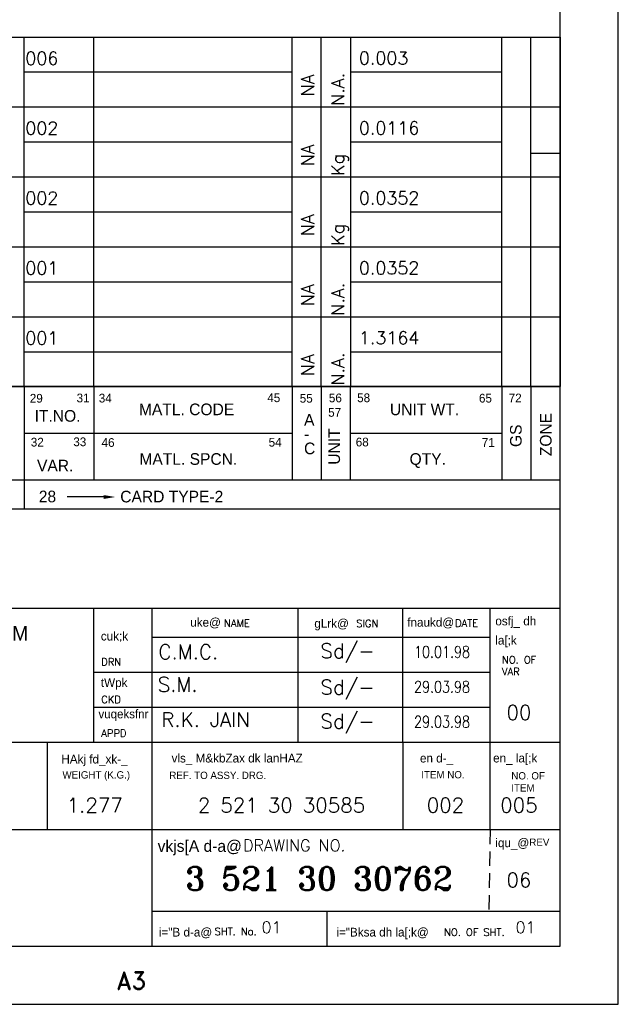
# Model space of a CAD drawing. Extents: x 10867 to 12547, y -210 to 978.
# Tile 6 of 7: x 12136 to 12547, y -210 to 466. Entities that reach past the tile are written whole.
import ezdxf
from ezdxf.enums import TextEntityAlignment as Align

# ---------------------------------------------------------------- set-up
doc = ezdxf.new("R2010")
doc.units = 0
doc.header["$LTSCALE"] = 5
doc.header["$MEASUREMENT"] = 0
doc.linetypes.add('DASHED', pattern=[0.75, 0.5, -0.25])
doc.layers.get('0').update_dxf_attribs({"linetype": 'CONTINUOUS'})
doc.layers.add('6', color=6, linetype='CONTINUOUS')
doc.layers.add('TEXT', color=3, linetype='CONTINUOUS')
doc.styles.add('HINDI', font='hindi')
doc.styles.add('ROMAND', font='romand', dxfattribs={"height": 3})
doc.styles.add('ROMANS', font='romans.shx')
doc.styles.add('ROMANT', font='romant.shx')

# ---------------------------------------------------------------- blocks, each defined once
blk = doc.blocks.new('A3')
for p, q in [((420, 0), (420, 297)), ((410, 10), (410, 287)), ((410, 148.5), (410, 143.5)), ((410, 146), (405, 146)), ((410, 85), (240, 85)), ((410, 10), (410, 85)), ((240, 68), (410, 68)), ((330, 45), (330, 68)), ((340, 45), (340, 68)), ((365, 68), (365, 45)), ((383, 45), (383, 68)), ((398, 45), (398, 68)), ((340, 63), (398, 63)), ((330, 57), (398, 57)), ((330, 51), (398, 51)), ((170, 45), (410, 45)), ((322, 30), (322, 45)), ((340, 10), (340, 45)), ((383, 45), (383, 29.89)), ((398, 30), (398, 45)), ((240, 30), (410, 30)), ((340, 16), (410, 16)), ((370, 10), (370, 16)), ((20, 10), (410, 10)), ((170, 10), (410, 10)), ((0, 0), (420, 0))]:
    blk.add_line(p, q)
at = {"color": 5}
for p, q in [((410, 106), (168, 106)), ((318, 106), (318, 90)), ((330, 106), (330, 90)), ((364, 106), (364, 90)), ((369, 106), (369, 90)), ((374, 106), (374, 90)), ((400, 106), (400, 90)), ((405, 106), (405, 90)), ((318, 98), (364, 98)), ((374, 98), (400, 98)), ((168, 90), (410, 90)), ((318, 90), (318, 85)), ((331.65, 87.06), (325.42, 87.06))]:
    blk.add_line(p, q, dxfattribs=at)
at = {"linetype": 'DASHED'}
blk.add_line((398, 30), (397.76, 16), dxfattribs=at)
at = {"color": 5}
blk.add_solid([(331.65, 87.39), (331.65, 86.72), (333.65, 87.06)], dxfattribs=at)
for s, height, p in [('29', 1.5, (318.98, 103.25)), ('31', 1.5, (327.01, 103.3)), ('34', 1.5, (330.82, 103.28)), ('45', 1.5, (359.74, 103.34)), ('56', 1.5, (370.32, 103.31)), ('58', 1.5, (375.17, 103.33)), ('65', 1.5, (396.08, 103.27)), ('72', 1.5, (401.18, 103.3)), ('MATL. CODE', 2, (337.72, 101.1)), ('55', 1.5, (365.32, 103.25)), ('UNIT WT.', 2, (380.8, 101.1)), ('IT.NO.', 2, (319.81, 99.98)), ('57', 1.5, (370.2, 100.83)), ('A', 2, (366.06, 99.31)), ('32', 1.5, (319.15, 95.72)), ('33', 1.5, (326.45, 95.78)), ('46', 1.5, (331.3, 95.66)), ('54', 1.5, (359.98, 95.71)), ('-', 2, (366.06, 96.85)), ('C', 2, (366.06, 94.4)), ('68', 1.5, (374.93, 95.74)), ('71', 1.5, (396.56, 95.66)), ('VAR.', 2, (320.22, 91.45)), ('MATL. SPCN.', 2, (337.8, 92.58)), ('QTY.', 2, (384.17, 92.58)), ('28', 2, (320.53, 86.15)), ('CARD TYPE-2', 2, (334.51, 86.13))]:
    blk.add_text(s, height=height, dxfattribs=at).set_placement(p)
for s, p in [('ZONE', (408.55, 94.07)), ('UNIT', (372.23, 92.6)), ('GS', (403.41, 95.63))]:
    blk.add_text(s, height=2, rotation=90, dxfattribs=at).set_placement(p)
for s, height, style, p in [('uke@', 1.5, 'HINDI', (346.52, 64.81)), ('gLrk@', 1.5, 'HINDI', (367.82, 64.62)), ('fnaukd@', 1.5, 'HINDI', (383.77, 64.81)), ('osfj_ dh', 1.5, 'HINDI', (398.89, 65.03)), ('HAkjr gsoh bysfDV&dYl fyfeVsM', 2.5, 'HINDI', (270.61, 62.42)), ('cuk;k', 1.5, 'HINDI', (331.18, 62.43)), ('la[;k', 1.5, 'HINDI', (398.89, 61.73)), ('tWpk', 1.5, 'HINDI', (331.18, 54.46)), ('HAkj fd_xk-_', 1.5, 'HINDI', (324.4, 41.32)), ('vls_ M&kbZax dk lanHAZ', 1.5, 'HINDI', (343.32, 41.5)), ('en d-_', 1.5, 'HINDI', (385.95, 41.5)), ('en_ la[;k', 1.5, 'HINDI', (398.51, 41.51)), ('vkjs[A d-a@', 2, 'HINDI', (340.93, 26.16)), ('iqu_@', 1.5, 'HINDI', (398.89, 26.97)), ('i="B d-a@', 1.5, 'HINDI', (341.14, 11.63)), ('i="Bksa dh la[;k@', 1.5, 'HINDI', (371.61, 11.63)), ('A3', 3, 'ROMAND', (333.87, 2.56))]:
    blk.add_text(s, height=height, dxfattribs=dict(style=style)).set_placement(p)
at = {"style": 'HINDI', "width": 0.827965}
blk.add_text('vuqeksfnr', height=1.5, dxfattribs=at).set_placement((330.77, 49.08), (339.34, 49.08), align=Align.FIT)
at = {"color": 7, "style": 'ROMANS', "width": 1.3}
blk.add_attdef('DRG_NO', (81.19, 282.79), '', height=3.5, rotation=180, dxfattribs=at)
at = {"style": 'ROMANS'}
for tag, p, width in [('SHTNO', (13.59, 112.8), 0.8), ('REV_NO', (13.61, 103.51), 0.8), ('DRG_NO', (13.69, 75.16), 0.9)]:
    blk.add_attdef(tag, p, '', height=2.8, rotation=90, dxfattribs=dict(at, width=width))
at = {"color": 7, "style": 'ROMANS'}
for tag, p, height in [('PRODUCT', (309.08, 74.12), 4), ('DRN_SIGN', (366.75, 58.08), 1), ('CHD_SIGN', (366.79, 52.11), 1), ('APP_SIGN', (367.44, 46.31), 1), ('TITLE1', (257.16, 20), 3.5), ('TITLE2', (256.85, 13.78), 3.5)]:
    blk.add_attdef(tag, p, '', height=height, dxfattribs=at)
for tag, height, p in [('DRN_BY', 2, (352.45, 59.46)), ('DRN_DATE', 1.5, (390.7, 59.56)), ('CHD_BY', 2, (352.45, 53.45)), ('CHD_DATE', 1.5, (390.61, 54.05)), ('NOVAR', 2.5, (403.98, 50.51)), ('APP_BY', 2, (352.45, 47.45)), ('APP_DATE', 1.5, (390.61, 47.55)), ('SCALE', 2.5, (313.44, 34)), ('REFTOASSY', 2.5, (357.12, 34.38)), ('ITNO', 2.5, (390.34, 34.66)), ('NOIT', 2.5, (404.46, 32.96)), ('REV_NO', 3.5, (404.11, 21.06)), ('SHTNO', 2.5, (364.94, 12.48)), ('NOSHT', 2.5, (406.97, 12.66))]:
    blk.add_attdef(tag, text='', height=height, dxfattribs=at).set_placement(p, align=Align.MIDDLE)
at = {"color": 7, "style": 'ROMANS', "width": 0.8}
blk.add_attdef('WEIGHT', text='', height=2.3, dxfattribs=at).set_placement((330.68, 33.75), align=Align.MIDDLE)
at = {"color": 7, "style": 'ROMANS', "width": 1.3}
blk.add_attdef('DRG_NO', (341.38, 19.21), '', height=3.5, dxfattribs=at)
at = {"layer": 'TEXT'}
for s, height, style, p in [('NAME', 1.25, 'ROMANS', (352.32, 64.77)), ('SIGN', 1.25, 'ROMANS', (375.01, 64.73)), ('DATE', 1.25, 'ROMANS', (391.98, 64.79)), ('DRN', 1.25, 'ROMANS', (331.25, 58.14)), ('NO. OF', 1.25, 'ROMANS', (400.03, 58.49)), ('VAR', 1.25, 'ROMANS', (400.03, 56.47)), ('CKD', 1.25, 'ROMANS', (331.25, 51.7)), ('APPD', 1.25, 'ROMANS', (331.25, 45.9)), ('DRAWING NO.', 2, 'ROMAND', (355.6, 26.27)), ('SHT. No.', 1.25, 'ROMANS', (350.7, 11.88)), ('NO. OF SHT.', 1.25, 'ROMANS', (390.09, 11.74))]:
    blk.add_text(s, height=height, dxfattribs=dict(at, style=style)).set_placement(p)
for s, p in [('WEIGHT (K.G.)', (324.59, 38.75)), ('REF. TO ASSY. DRG. ', (342.93, 38.67)), ('ITEM NO. ', (386.19, 38.78)), ('NO. OF', (401.64, 38.59)), ('ITEM', (401.64, 36.51)), ('REV', (404.73, 27.2))]:
    blk.add_text(s, height=1.25, dxfattribs=at).set_placement(p)
blk = doc.blocks.new('var1_btemplate')
at = {"color": 3}
for p, q in [((-254, 12), (0, 12)), ((-254, 0), (-254, 12)), ((-242, 0), (-242, 12)), ((-212, 0), (-212, 12)), ((-204, 0), (-204, 12)), ((-191, 0), (-191, 12)), ((-142, 0), (-142, 12)), ((-137.04, 0), (-137.04, 12)), ((-92, 0), (-92, 12)), ((-80, 0), (-80, 12)), ((-46, 0), (-46, 12)), ((-41.01, 0), (-41.01, 12)), ((-35.94, 0), (-35.94, 12)), ((-10, 0), (-10, 12)), ((-5, 0), (-5, 12)), ((0, 12), (0, 0)), ((-92, 6), (-46, 6)), ((-35.94, 6), (-10, 6)), ((-254, 0), (0, 0))]:
    blk.add_line(p, q, dxfattribs=at)
at = {"style": 'ROMANS', "flags": 4}
for tag, p in [('UT_O_QTY', (-37.05, 0.19)), ('ZONE', (-1.14, -0.09)), ('A/C', (-42.21, 1.84)), ('GS', (-6, 3))]:
    blk.add_attdef(tag, p, '', height=2.2, rotation=90, dxfattribs=at)
at = {"style": 'ROMANS', "width": 0.6, "flags": 4}
blk.add_attdef('ITEM_DESC', (-190.44, 7.43), '', height=2, dxfattribs=at)
at = {"style": 'ROMANS', "flags": 4}
for tag, p in [('ITEM_NO', (-91.78, 7.25)), ('MAT_CODE', (-79.25, 7.43)), ('IT_NO', (-203.15, 4.41)), ('MAT_SPEC', (-79.12, 1.33)), ('QTY', (-34.27, 2.23)), ('IT_VAR', (-90.96, 1.17))]:
    blk.add_attdef(tag, p, '', height=2.2, dxfattribs=at)
at = {"style": 'ROMANS'}
blk.add_attdef('WEIGHT', text='', height=2.2, dxfattribs=at).set_placement((-34.53, 6.62), align=Align.BOTTOM_LEFT)
at = {"style": 'ROMANS', "flags": 4}
for tag, p in [('VAR_0', (-248.36, 4.33)), ('DR_NO', (-117.68, 4.13))]:
    blk.add_attdef(tag, text='', height=2.2, dxfattribs=at).set_placement(p, align=Align.CENTER)
for tag, width, p in [('REMARKS', 0.75, (-242, 3.94)), ('ITEM_SIZE', 0.6, (-190.55, 1.49))]:
    blk.add_attdef(tag, text='', height=2, dxfattribs=dict(at, width=width)).set_placement(p, align=Align.BOTTOM_LEFT)
at = {"style": 'ROMANS'}
blk.add_attdef('IT_V', (-211.43, 4.44), '', height=2.2, dxfattribs=at)
at = {"style": 'ROMANS', "flags": 4}
blk.add_attdef('STD_NO', text='', height=2.2, dxfattribs=at).set_placement((-141.14, 5.59), align=Align.MIDDLE_LEFT)

msp = doc.modelspace()

# ---------------------------------------------------------------- block references
at = {"xscale": 4, "yscale": 4, "zscale": 4}
msp.add_blockref('A3', (10867.17, -210.09), dxfattribs=at)
ref = msp.add_blockref('var1_btemplate', (12507.17, 405.91), dxfattribs=dict(xscale=4, yscale=4))
ref.add_attrib('IT_NO', '005', (11694.58, 423.53), dxfattribs={"height": 8.8, "style": 'ROMANS'})
ref.add_attrib('ITEM_DESC', 'WELDING NUT', (11745.39, 435.62), dxfattribs={"height": 8, "style": 'ROMANS', "width": 0.6})
ref.add_attrib('DR_NO', '45213030844', dxfattribs={"height": 8.8, "style": 'ROMANS'}).set_placement((12036.44, 422.42), align=Align.CENTER)
ref.add_attrib('ITEM_NO', '006', (12140.05, 434.91), dxfattribs={"height": 8.8, "style": 'ROMANS'})
ref.add_attrib('A/C', 'NA', (12338.32, 413.26), dxfattribs={"height": 8.8, "rotation": 90, "style": 'ROMANS'})
ref.add_attrib('UT_O_QTY', 'N.A.', (12358.97, 406.67), dxfattribs={"height": 8.8, "rotation": 90, "style": 'ROMANS'})
ref.add_attrib('WEIGHT', '0.003', dxfattribs={"height": 8.8, "style": 'ROMANS'}).set_placement((12369.05, 432.39), align=Align.BOTTOM_LEFT)
ref.add_attrib('VAR_0', '004', dxfattribs={"height": 8.8, "style": 'ROMANS'}).set_placement((11513.74, 423.22), align=Align.CENTER)
ref = msp.add_blockref('var1_btemplate', (12507.17, 357.91), dxfattribs=dict(xscale=4, yscale=4))
ref.add_attrib('IT_NO', '004', (11694.58, 375.53), dxfattribs={"height": 8.8, "style": 'ROMANS'})
ref.add_attrib('ITEM_DESC', 'BRACKET', (11745.39, 387.62), dxfattribs={"height": 8, "style": 'ROMANS', "width": 0.6})
ref.add_attrib('DR_NO', '45213030838', dxfattribs={"height": 8.8, "style": 'ROMANS'}).set_placement((12036.44, 374.42), align=Align.CENTER)
ref.add_attrib('ITEM_NO', '002', (12140.05, 386.91), dxfattribs={"height": 8.8, "style": 'ROMANS'})
ref.add_attrib('A/C', 'NA', (12338.32, 365.26), dxfattribs={"height": 8.8, "rotation": 90, "style": 'ROMANS'})
ref.add_attrib('UT_O_QTY', 'Kg', (12358.97, 358.67), dxfattribs={"height": 8.8, "rotation": 90, "style": 'ROMANS'})
ref.add_attrib('WEIGHT', '0.0116', dxfattribs={"height": 8.8, "style": 'ROMANS'}).set_placement((12369.05, 384.39), align=Align.BOTTOM_LEFT)
ref.add_attrib('VAR_0', '001', dxfattribs={"height": 8.8, "style": 'ROMANS'}).set_placement((11513.74, 375.22), align=Align.CENTER)
ref = msp.add_blockref('var1_btemplate', (12507.17, 309.91), dxfattribs=dict(xscale=4, yscale=4))
ref.add_attrib('IT_NO', '003', (11694.58, 327.53), dxfattribs={"height": 8.8, "style": 'ROMANS'})
ref.add_attrib('ITEM_DESC', 'BRACKET', (11745.39, 339.62), dxfattribs={"height": 8, "style": 'ROMANS', "width": 0.6})
ref.add_attrib('DR_NO', '45213030746', dxfattribs={"height": 8.8, "style": 'ROMANS'}).set_placement((12036.44, 326.42), align=Align.CENTER)
ref.add_attrib('ITEM_NO', '002', (12140.05, 338.91), dxfattribs={"height": 8.8, "style": 'ROMANS'})
ref.add_attrib('A/C', 'NA', (12338.32, 317.26), dxfattribs={"height": 8.8, "rotation": 90, "style": 'ROMANS'})
ref.add_attrib('UT_O_QTY', 'Kg', (12358.97, 310.67), dxfattribs={"height": 8.8, "rotation": 90, "style": 'ROMANS'})
ref.add_attrib('WEIGHT', '0.0352', dxfattribs={"height": 8.8, "style": 'ROMANS'}).set_placement((12369.05, 336.39), align=Align.BOTTOM_LEFT)
ref.add_attrib('VAR_0', '001', dxfattribs={"height": 8.8, "style": 'ROMANS'}).set_placement((11513.74, 327.22), align=Align.CENTER)
ref = msp.add_blockref('var1_btemplate', (12507.17, 261.91), dxfattribs=dict(xscale=4, yscale=4))
ref.add_attrib('IT_NO', '002', (11694.58, 279.53), dxfattribs={"height": 8.8, "style": 'ROMANS'})
ref.add_attrib('ITEM_DESC', 'BRACKET', (11745.39, 291.62), dxfattribs={"height": 8, "style": 'ROMANS', "width": 0.6})
ref.add_attrib('DR_NO', '45213030746', dxfattribs={"height": 8.8, "style": 'ROMANS'}).set_placement((12036.44, 278.42), align=Align.CENTER)
ref.add_attrib('ITEM_NO', '001', (12140.05, 290.91), dxfattribs={"height": 8.8, "style": 'ROMANS'})
ref.add_attrib('A/C', 'NA', (12338.32, 269.26), dxfattribs={"height": 8.8, "rotation": 90, "style": 'ROMANS'})
ref.add_attrib('UT_O_QTY', 'N.A.', (12358.97, 262.67), dxfattribs={"height": 8.8, "rotation": 90, "style": 'ROMANS'})
ref.add_attrib('WEIGHT', '0.0352', dxfattribs={"height": 8.8, "style": 'ROMANS'}).set_placement((12369.05, 288.39), align=Align.BOTTOM_LEFT)
ref.add_attrib('VAR_0', '001', dxfattribs={"height": 8.8, "style": 'ROMANS'}).set_placement((11513.74, 279.22), align=Align.CENTER)
ref = msp.add_blockref('var1_btemplate', (12507.17, 213.91), dxfattribs=dict(xscale=4, yscale=4))
ref.add_attrib('IT_NO', '001', (11694.58, 231.53), dxfattribs={"height": 8.8, "style": 'ROMANS'})
ref.add_attrib('ITEM_DESC', 'STIFFNER', (11745.39, 243.62), dxfattribs={"height": 8, "style": 'ROMANS', "width": 0.6})
ref.add_attrib('DR_NO', '45213030838', dxfattribs={"height": 8.8, "style": 'ROMANS'}).set_placement((12036.44, 230.42), align=Align.CENTER)
ref.add_attrib('ITEM_NO', '001', (12140.05, 242.91), dxfattribs={"height": 8.8, "style": 'ROMANS'})
ref.add_attrib('A/C', 'NA', (12338.32, 221.26), dxfattribs={"height": 8.8, "rotation": 90, "style": 'ROMANS'})
ref.add_attrib('UT_O_QTY', 'N.A.', (12358.97, 214.67), dxfattribs={"height": 8.8, "rotation": 90, "style": 'ROMANS'})
ref.add_attrib('WEIGHT', '1.3164', dxfattribs={"height": 8.8, "style": 'ROMANS'}).set_placement((12369.05, 240.39), align=Align.BOTTOM_LEFT)
ref.add_attrib('VAR_0', '001', dxfattribs={"height": 8.8, "style": 'ROMANS'}).set_placement((11513.74, 231.22), align=Align.CENTER)

# ---------------------------------------------------------------- texts
at = {"layer": '6'}
for s, height, style, p in [('C.M.C.', 10, 'ROMANS', (12251.97, 31.84)), ('Sd/-', 10, 'ROMANS', (12361.24, 31.84)), ('S.M.', 10, 'ROMANS', (12244.67, 9.49)), ('Sd/-', 10, 'ROMANS', (12361.24, 6.85)), ('00', 10, 'ROMANS', (12478.95, -9.74)), ('R.K. JAIN', 10, 'ROMANS', (12263.75, -14.67)), ('Sd/-', 10, 'ROMANS', (12361.24, -16.47)), ('1.277', 10, 'ROMANS', (12187.71, -73.43)), ('2 521 30 30585', 10, 'ROMANS', (12315.96, -73.43)), ('002', 10, 'ROMANS', (12428.5, -73.43)), ('005', 10, 'ROMANS', (12478.95, -73.43)), ('3 521 30 30762', 16, 'ROMANT', (12341.66, -123.81)), ('06', 10, 'ROMANS', (12478.95, -124.76)), ('01', 8, 'ROMANS', (12309.11, -157.26)), ('01', 8, 'ROMANS', (12483.5, -157.26))]:
    msp.add_text(s, height=height, dxfattribs=dict(at, style=style)).set_placement(p, align=Align.MIDDLE)
at = {"layer": '6', "style": 'ROMANS', "width": 0.8}
for s, p in [('10.01.98', (12426.12, 31.84)), ('29.03.98', (12426.12, 7.84)), ('29.03.98', (12426.12, -16.16))]:
    msp.add_text(s, height=8, dxfattribs=at).set_placement(p, align=Align.MIDDLE)

doc.saveas('drawing.dxf')
